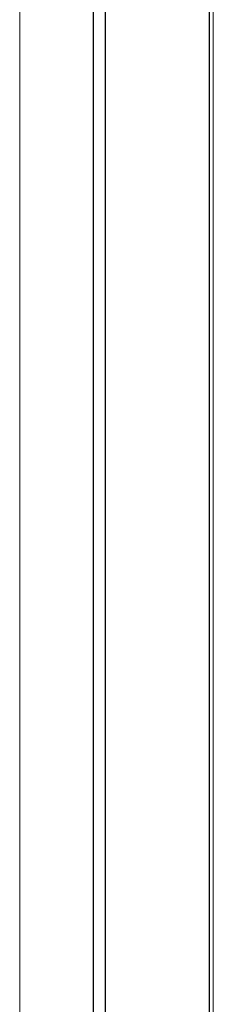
# Model space of a CAD drawing. Header units: millimetres. Extents: x 5 to 418, y 2 to 292.
# Tile 22 of 26: x 322.18 to 327.55, y 132.28 to 159.66. Entities that reach past the tile are written whole.
import ezdxf

# ---------------------------------------------------------------- set-up
doc = ezdxf.new("R2010")
doc.units = ezdxf.units.MM

msp = doc.modelspace()

# ---------------------------------------------------------------- linework, layer by layer
at = {"color": 7, "linetype": 'Continuous', "lineweight": 18}
for p, q in [((322.1767, 102.7429), (322.1767, 194.8487)), ((327.5507, 186.3875), (327.5507, 115.5797))]:
    msp.add_line(p, q, dxfattribs=at)
at = {"color": 7, "linetype": 'Continuous', "lineweight": 25}
for p, q in [((327.4335, 186.2242), (327.4335, 115.4164)), ((324.2132, 184.6395), (324.2132, 113.9968)), ((324.5526, 184.4435), (324.5526, 113.8009))]:
    msp.add_line(p, q, dxfattribs=at)

doc.saveas('drawing.dxf')
